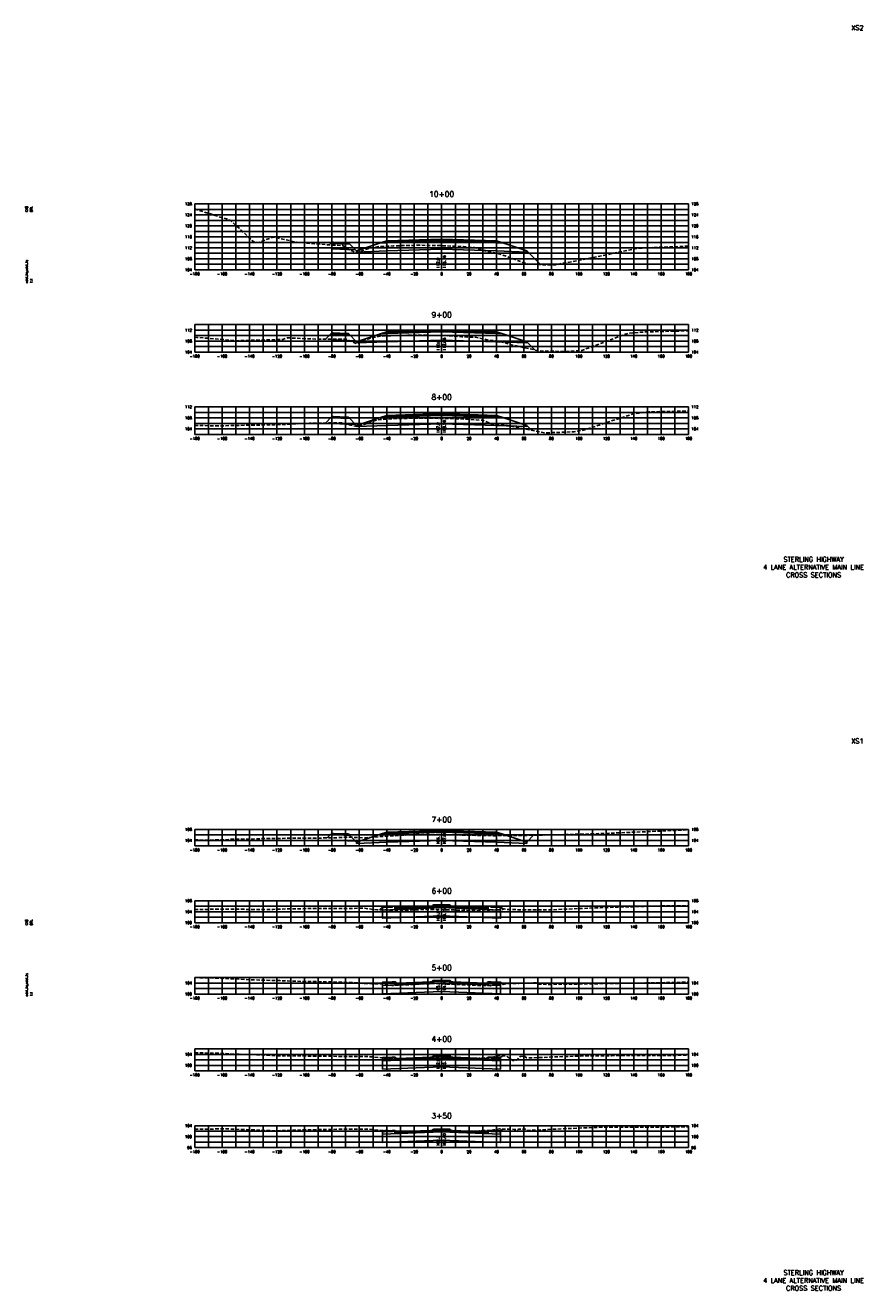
# Model space of a CAD drawing. Extents: x 37 to 9410, y 16 to 8218.
# Tile 1 of 110: x 37 to 647, y 16 to 938. Entities that reach past the tile are written whole.
import ezdxf
from ezdxf.enums import TextEntityAlignment as Align

# ---------------------------------------------------------------- set-up
doc = ezdxf.new("R2010")
doc.units = 0
doc.header["$LTSCALE"] = 20
doc.header["$MEASUREMENT"] = 0
doc.linetypes.add('HIDDEN_050%', pattern=[0.1875, 0.125, -0.0625])
for name, color, linetype in [('S-AT-TXT175', 6, 'Continuous'), ('S-AT-TXT80', 1, 'Continuous'), ('XDATUM', 3, 'Continuous'), ('XEG', 1, 'HIDDEN_050%'), ('XFG', 2, 'Continuous'), ('XGRID', 251, 'Continuous'), ('XGRIDT', 2, 'Continuous'), ('XREF-BORDER', 7, 'Continuous')]:
    doc.layers.add(name, color=color, linetype=linetype)
doc.styles.add('L100', font='simplex.shx', dxfattribs={"height": 2})
doc.styles.add('L175', font='ROMANSM.shx', dxfattribs={"height": 3.5})
doc.styles.add('L80', font='ROMANSM.shx', dxfattribs={"height": 1.6})

# ---------------------------------------------------------------- blocks, each defined once
blk = doc.blocks.new('03025_00_att1')
at = {"layer": 'S-AT-TXT175', "style": 'L175'}
for tag, p in [('NUM', (32.402, 20.822)), ('LINE1', (30.64, 1.444)), ('LINE2', (30.64, 1.161)), ('LINE3', (30.64, 0.877))]:
    blk.add_attdef(tag, text='', height=0.175, dxfattribs=at).set_placement(p, align=Align.CENTER)
at = {"layer": 'S-AT-TXT80', "style": 'L80'}
for tag, p in [('DESIGNED', (2.094, 14.201)), ('CHECKED', (2.265, 14.201)), ('DRAFTED', (2.436, 14.201)), ('PCTB', (2.094, 11.605)), ('PSCALE', (2.265, 11.605)), ('PVIEW', (2.436, 11.605))]:
    blk.add_attdef(tag, p, '', height=0.08, rotation=90, dxfattribs=at)

msp = doc.modelspace()

# ---------------------------------------------------------------- linework, layer by layer
at = {"layer": 'XDATUM', "flags": 128}
for points in [[(257.96, 778.15), (260, 780.19), (260, 775.19), (277.21, 774.5), (278, 773.71), (278, 772.82), (300, 773.7), (340, 774.98), (380, 773.7), (402, 772.82), (402, 773.71), (411.94, 763.76)], [(255.4, 709.39), (260, 713.99), (260, 708.99), (277.21, 708.3), (278, 707.51), (278, 706.62), (300, 707.5), (340, 708.78), (380, 707.5), (402, 706.62), (402, 707.51), (407.99, 701.52)], [(255.27, 648.26), (260, 652.98), (260, 647.98), (277.21, 647.29), (278, 646.5), (278, 645.62), (300, 646.5), (340, 647.78), (380, 646.5), (402, 645.62), (402, 646.5), (405.51, 642.99)], [(256.64, 345.82), (260, 349.18), (260, 344.18), (277.21, 343.49), (278, 342.7), (278, 341.81), (300, 342.69), (340, 343.97), (380, 342.69), (402, 341.81), (402, 342.7), (407.01, 347.71)], [(294.67, 293.29), (297, 295.63), (297, 287.23), (340, 288.95), (383, 287.23), (383, 295.63), (384.85, 293.77)], [(295.7, 239.33), (297, 240.63), (297, 232.23), (340, 233.95), (383, 232.23), (383, 240.63), (384.74, 238.89)], [(296.9, 185.52), (297, 185.63), (297, 177.23), (340, 178.95), (383, 177.23), (383, 185.63), (384.4, 187.03)], [(296.56, 132.57), (297, 132.13), (297, 123.73), (340, 125.45), (383, 123.73), (383, 132.13), (384.34, 133.46)]]:
    msp.add_lwpolyline(points, dxfattribs=at)
at = {"layer": 'XEG', "flags": 128}
for points in [[(160, 804.33), (185.89, 796.12), (201.91, 781.44), (203.37, 780.19), (206.15, 779.9), (207.36, 780.18), (217.35, 783.87), (234.27, 780.07), (247.75, 779), (256.49, 778.22), (268.1, 777.62), (271.59, 775.13), (277.63, 772.37), (280.47, 773.33), (288.2, 775.97), (289.53, 776.2), (294.14, 776.89), (304.81, 777.36), (307.54, 777.46), (311.08, 777.58), (322.82, 777.87), (336.48, 777.61), (340, 777.57), (340.46, 777.56), (343.9, 777.4), (355.94, 776.89), (361.54, 776.26), (363.68, 776.16), (369.5, 774.58), (370.65, 773.94), (380.48, 771.99), (381.78, 771.72), (387.71, 769.61), (399.51, 765.26), (402.85, 764.12), (405.27, 764.04), (418.27, 763.51), (422.89, 763.54), (426.42, 764.33), (441.61, 767.15), (449.58, 768.74), (481.6, 775.45), (483.75, 775.74), (506.25, 776.74), (514.12, 776.92), (520, 777.25)], [(160, 710.82), (161.69, 710.71), (190.8, 708.3), (221.56, 709.13), (224.27, 709.21), (227.6, 710.34), (228.66, 710.31), (231.37, 710.21), (249.58, 709.36), (266.24, 709.44), (270.31, 709.52), (276.48, 706.67), (277.92, 706.05), (286.75, 709.7), (288.38, 710.24), (293.63, 711.39), (294.49, 711.62), (296.72, 711.68), (308.23, 712.14), (310.86, 712.17), (324.2, 712.38), (338.77, 712.05), (340, 712.02), (341.55, 711.98), (354.61, 711.21), (356.77, 711.05), (363.85, 710.81), (364.76, 710.76), (368.8, 709.96), (374.76, 708.54), (377.89, 708.34), (381.94, 708.02), (389.56, 705.67), (411.18, 700.8), (422.97, 700.59), (431.59, 700.31), (433.36, 700.74), (442.06, 701.07), (472.75, 712.59), (477.18, 713.89), (488.47, 714.7), (488.97, 714.71), (489.76, 714.73), (520, 715.52)], [(160, 646.55), (176.01, 646.21), (176.21, 646.21), (176.36, 646.21), (218.99, 647.03), (221.62, 647.09), (243.55, 648.09), (247.35, 648.13), (257.25, 648.29), (267.47, 648.33), (271.13, 647.29), (278.71, 645.68), (279.69, 645.71), (286.44, 648.34), (288.75, 649.5), (290.76, 649.92), (295.23, 650.8), (304.98, 651.37), (309.37, 651.6), (323.95, 651.82), (325.58, 651.83), (340, 651.65), (341.46, 651.64), (343.07, 651.61), (356.9, 651.1), (357.91, 651.06), (358.6, 651.02), (370.09, 650.27), (370.47, 650.15), (376.32, 647.52), (382.47, 647.26), (383.63, 647.23), (384.06, 647.12), (415.36, 641.09), (416.13, 641.11), (425.4, 641.43), (436.03, 641.84), (436.69, 641.88), (444.06, 643.24), (444.2, 643.28), (448.88, 644.82), (479.56, 654.94), (480.21, 655.06), (490.91, 656.37), (491, 656.37), (516.94, 657), (520, 657.08)], [(160, 344.39), (168.72, 344.21), (181.04, 344.4), (185.53, 344.75), (190.48, 344.92), (191.72, 344.96), (201.32, 344.98), (212.92, 345.41), (223.01, 345.34), (227.56, 345.63), (249.01, 345.67), (249.12, 345.67), (249.39, 345.67), (249.77, 345.68), (264.49, 345.98), (267.07, 346.13), (270.9, 346.37), (273.15, 346.39), (275.3, 346.29), (277.03, 346.07), (279.71, 345.99), (282.71, 345.96), (282.81, 345.95), (283.75, 345.89), (284.93, 345.98), (294.67, 346.74), (296.54, 346.87), (297.14, 346.92), (309.77, 347.61), (310.74, 347.69), (311.46, 347.73), (322.57, 348.24), (323.02, 348.26), (328.05, 348.35), (334.11, 348.32), (334.7, 348.31), (340, 348.21), (346.3, 348.09), (357.69, 347.76), (357.86, 347.76), (357.93, 347.75), (358.05, 347.75), (375.24, 347.48), (376.75, 347.45), (378.31, 347.42), (378.79, 347.38), (379.65, 347.38), (380.47, 347.45), (383.56, 347.51), (407.47, 347.72), (409.61, 347.8), (411.62, 347.82), (443.62, 348.56), (450.49, 348.73), (454.34, 348.89), (489.01, 350.33), (520, 351.7)], [(160, 293.58), (182.84, 293.92), (206.12, 293.6), (217.25, 293.73), (231.57, 294.2), (265.02, 294.29), (271.41, 294.27), (282.69, 294.58), (283.48, 294.52), (293.27, 293.3), (295.51, 293.29), (299.55, 293.45), (300.7, 293.34), (301.53, 293.3), (301.8, 292.96), (302.22, 292.5), (307.63, 292.73), (315.07, 293.09), (320.19, 293.34), (326.3, 293.62), (329.07, 293.66), (331.42, 293.72), (334.89, 293.66), (337.62, 293.59), (340, 293.52), (343.8, 293.42), (348.93, 293.26), (354.18, 293.12), (360.28, 292.95), (367.18, 292.69), (374.08, 292.33), (374.49, 292.76), (374.81, 293.13), (375.8, 293.21), (376.94, 293.24), (379.85, 293.32), (382.97, 293.4), (384.46, 293.67), (385.68, 293.99), (387, 293.78), (388.64, 293.65), (400.94, 293.35), (417.48, 293.4), (419.31, 293.42), (420.67, 293.45), (451.96, 294.8), (455.46, 294.91), (457.16, 295.01), (469.77, 295.36), (507.44, 296.36), (520, 296.27)], [(160, 243.97), (161.49, 243.96), (169.14, 243.8), (179.22, 243.49), (203.4, 242.27), (221.75, 241.74), (237.66, 241.17), (258.62, 240.89), (277.63, 240.21), (283.13, 239.66), (289.02, 239.52), (289.22, 239.51), (294.35, 239.37), (294.61, 239.35), (295.39, 239.36), (301.37, 238.69), (303.56, 238.33), (303.69, 238.31), (304.27, 238.26), (309.56, 238.51), (312.5, 238.64), (317.08, 238.85), (318.29, 238.92), (328.43, 239.4), (329.2, 239.42), (333.52, 239.61), (334.22, 239.59), (339.79, 239.47), (340, 239.45), (349.49, 238.98), (350.91, 238.93), (352.36, 238.87), (363.09, 238.39), (375.68, 238.04), (376.04, 238.03), (376.7, 238.7), (376.72, 238.7), (378.71, 238.76), (379.14, 238.78), (384.72, 238.89), (384.74, 238.89), (387.3, 239.45), (389.64, 239.61), (396.36, 239.78), (405.95, 240.05), (408.84, 240.09), (409.15, 240.1), (409.31, 239.92), (409.88, 239.13), (411.22, 239.12), (416.41, 239.04), (426.19, 239.07), (462.81, 239.69), (477.49, 239.87), (496.81, 240.19), (520, 240.67)], [(160, 189.17), (177.13, 188.78), (189.7, 188.21), (206.27, 187.72), (223.96, 186.83), (237.39, 186.87), (273.64, 186.42), (285.51, 186.43), (290.22, 186.16), (297.45, 185.47), (301.28, 185.33), (303.58, 185.31), (304.84, 185.22), (305.56, 185.15), (305.83, 184.85), (306.27, 184.3), (310.93, 184.48), (319.11, 184.95), (325.86, 185.3), (329.89, 185.53), (333.38, 185.58), (335.5, 185.64), (339.72, 185.56), (340, 185.55), (342.27, 185.48), (346.05, 185.32), (352.8, 185.03), (364.06, 184.5), (365.7, 184.41), (366.4, 184.39), (366.96, 185.05), (367.07, 185.19), (368.79, 185.3), (369.12, 185.31), (374.58, 185.51), (375.61, 185.57), (376.74, 185.96), (382.31, 187.14), (383.31, 187.06), (387.03, 186.96), (388.11, 186.28), (391.84, 183.61), (392.55, 183.58), (394.22, 183.72), (395.2, 184.37), (397.6, 186.75), (399.85, 186.35), (401.02, 186.36), (401.1, 186.15), (401.52, 185.35), (411.37, 185.65), (414.45, 185.75), (422.94, 186.2), (444.47, 186.89), (463.79, 187.04), (478.45, 187.29), (498.05, 187.13), (520, 187.37)], [(160, 133.38), (182.85, 133.71), (215.08, 132.42), (217.11, 132.32), (219.79, 132.33), (251.37, 133.24), (275.34, 133.45), (284.33, 133.44), (286.62, 133.54), (292.3, 132.81), (298.36, 132.46), (301.3, 132.43), (304.49, 132.37), (305.4, 132.28), (306.46, 132.25), (306.79, 131.83), (307.13, 131.45), (313.05, 131.68), (320.04, 131.97), (325.97, 132.2), (330.87, 132.48), (333.41, 132.57), (336.72, 132.67), (339.83, 132.58), (340, 132.58), (343.33, 132.5), (348.13, 132.29), (354, 132.09), (362.06, 131.67), (366.8, 131.42), (367.05, 131.71), (367.53, 132.15), (368.29, 132.23), (369.58, 132.44), (373.7, 132.54), (375.91, 132.63), (379.77, 133.21), (382.18, 133.69), (383.73, 133.47), (392.8, 133.34), (395.46, 133.27), (396.35, 133.44), (401.15, 133.47), (401.45, 132.99), (401.67, 132.57), (409.05, 132.82), (416.52, 133.24), (455.38, 134.88), (456.14, 134.9), (456.94, 134.91), (457.99, 134.93), (491.2, 134.84), (516.4, 135.17), (520, 135.14)]]:
    msp.add_lwpolyline(points, dxfattribs=at)
at = {"layer": 'XFG', "flags": 128}
for points in [[(260, 780.19), (260, 780.19), (257.96, 778.15)], [(260, 780.19), (260, 779.19), (273.04, 778.67), (272, 779.71), (271, 779.75), (271, 779.41), (261, 779.81), (261, 780.15), (260, 780.19)], [(260, 779.19), (260, 775.19), (277.21, 774.5), (273.04, 778.67), (260, 779.19)], [(261, 780.15), (261, 779.81), (271, 779.41), (271, 779.75), (261, 780.15)], [(340, 780.98), (300, 779.7), (295.43, 779.52), (278, 773.71), (278, 772.82), (300, 773.7), (340, 774.98)], [(340, 781.32), (300, 780.04), (300, 781.04), (295.43, 779.52), (300, 779.7), (340, 780.98)], [(340, 782.32), (300, 781.04), (300, 780.7), (340, 781.98)], [(340, 781.98), (300, 780.7), (300, 780.04), (340, 781.32)], [(340, 782.32), (380, 781.04), (380, 780.7), (340, 781.98)], [(340, 781.98), (380, 780.7), (380, 780.04), (340, 781.32)], [(340, 781.32), (380, 780.04), (380, 781.04), (384.57, 779.52), (380, 779.7), (340, 780.98)], [(340, 780.98), (380, 779.7), (384.57, 779.52), (402, 773.71), (402, 772.82), (380, 773.7), (340, 774.98)], [(278, 773.71), (277.21, 774.5)], [(402, 773.71), (402, 773.71), (411.94, 763.76)], [(260, 713.99), (260, 713.99), (255.4, 709.39)], [(260, 713.99), (260, 712.99), (273.04, 712.46), (272, 713.51), (271, 713.55), (271, 713.21), (261, 713.61), (261, 713.95), (260, 713.99)], [(260, 712.99), (260, 708.99), (277.21, 708.3), (273.04, 712.46), (260, 712.99)], [(261, 713.95), (261, 713.61), (271, 713.21), (271, 713.55), (261, 713.95)], [(340, 714.78), (300, 713.5), (295.43, 713.32), (278, 707.51), (278, 706.62), (300, 707.5), (340, 708.78)], [(340, 715.12), (300, 713.84), (300, 714.84), (295.43, 713.32), (300, 713.5), (340, 714.78)], [(340, 716.12), (300, 714.84), (300, 714.5), (340, 715.78)], [(340, 715.78), (300, 714.5), (300, 713.84), (340, 715.12)], [(340, 716.12), (380, 714.84), (380, 714.5), (340, 715.78)], [(340, 715.78), (380, 714.5), (380, 713.84), (340, 715.12)], [(340, 715.12), (380, 713.84), (380, 714.84), (384.57, 713.32), (380, 713.5), (340, 714.78)], [(340, 714.78), (380, 713.5), (384.57, 713.32), (402, 707.51), (402, 706.62), (380, 707.5), (340, 708.78)], [(278, 707.51), (277.21, 708.3)], [(402, 707.51), (402, 707.51), (407.99, 701.52)], [(340, 655.12), (300, 653.84), (300, 653.5), (340, 654.78)], [(340, 655.12), (380, 653.84), (380, 653.5), (340, 654.78)], [(260, 652.98), (260, 652.98), (255.27, 648.26)], [(260, 652.98), (260, 651.98), (273.04, 651.46), (272, 652.5), (271, 652.54), (271, 652.2), (261, 652.6), (261, 652.94), (260, 652.98)], [(260, 651.98), (260, 647.98), (277.21, 647.29), (273.04, 651.46), (260, 651.98)], [(261, 652.94), (261, 652.6), (271, 652.2), (271, 652.54), (261, 652.94)], [(278, 646.5), (277.21, 647.29)], [(340, 653.78), (300, 652.5), (295.43, 652.31), (278, 646.5), (278, 645.62), (300, 646.5), (340, 647.78)], [(340, 654.12), (300, 652.84), (300, 653.84), (295.43, 652.31), (300, 652.5), (340, 653.78)], [(340, 654.78), (300, 653.5), (300, 652.84), (340, 654.12)], [(340, 654.78), (380, 653.5), (380, 652.84), (340, 654.12)], [(340, 654.12), (380, 652.84), (380, 653.84), (384.57, 652.31), (380, 652.5), (340, 653.78)], [(340, 653.78), (380, 652.5), (384.57, 652.31), (402, 646.5), (402, 645.62), (380, 646.5), (340, 647.78)], [(402, 646.5), (402, 646.5), (405.51, 642.99)], [(340, 351.31), (300, 350.03), (300, 349.69), (340, 350.97)], [(340, 350.97), (300, 349.69), (300, 349.03), (340, 350.31)], [(340, 351.31), (380, 350.03), (380, 349.69), (340, 350.97)], [(340, 350.97), (380, 349.69), (380, 349.03), (340, 350.31)], [(260, 349.18), (260, 349.18), (256.64, 345.82)], [(260, 349.18), (260, 348.18), (273.04, 347.66), (272, 348.7), (271, 348.74), (271, 348.4), (261, 348.8), (261, 349.14), (260, 349.18)], [(260, 348.18), (260, 344.18), (277.21, 343.49), (273.04, 347.66), (260, 348.18)], [(261, 349.14), (261, 348.8), (271, 348.4), (271, 348.74), (261, 349.14)], [(278, 342.7), (277.21, 343.49)], [(340, 349.97), (300, 348.69), (295.43, 348.51), (278, 342.7), (278, 341.81), (300, 342.69), (340, 343.97)], [(340, 350.31), (300, 349.03), (300, 350.03), (295.43, 348.51), (300, 348.69), (340, 349.97)], [(340, 350.31), (380, 349.03), (380, 350.03), (384.57, 348.51), (380, 348.69), (340, 349.97)], [(340, 349.97), (380, 348.69), (384.57, 348.51), (402, 342.7), (402, 341.81), (380, 342.69), (340, 343.97)], [(402, 342.7), (402, 342.7), (407.01, 347.71)], [(297, 295.63), (297, 295.63), (294.67, 293.29)], [(340, 296.29), (334, 296.29), (334, 295.05), (308, 294.01), (306, 294.09), (306, 295.99), (304, 295.91), (304, 295.25), (298, 295.01), (298, 295.67), (297, 295.63), (297, 293.23), (340, 294.95)], [(304, 295.91), (298, 295.67), (298, 295.01), (304, 295.25), (304, 295.91)], [(306, 295.99), (306, 294.09), (306.76, 294.06), (308, 294.01), (308, 295.01), (306.76, 295.06), (306.54, 295.55), (306.24, 295.88), (306, 295.99)], [(332, 295.97), (308, 295.01), (308, 294.67), (332, 295.63), (332, 295.97)], [(332, 295.63), (308, 294.67), (308, 294.01), (332, 294.97), (332, 295.63)], [(334, 296.95), (334, 295.05), (333.24, 295.02), (332, 294.97), (332, 295.97), (333.24, 296.02), (333.46, 296.51), (333.76, 296.84), (334, 296.95)], [(340, 296.95), (334, 296.95), (334, 296.29), (340, 296.29)], [(340, 296.95), (346, 296.95), (346, 296.29), (340, 296.29)], [(340, 296.29), (346, 296.29), (346, 295.05), (372, 294.01), (374, 294.09), (374, 295.99), (376, 295.91), (376, 295.25), (382, 295.01), (382, 295.67), (383, 295.63), (383, 293.23), (340, 294.95)], [(346, 296.95), (346, 295.05), (346.76, 295.02), (348, 294.97), (348, 295.97), (346.76, 296.02), (346.54, 296.51), (346.24, 296.84), (346, 296.95)], [(348, 295.97), (348, 295.63), (372, 294.67), (372, 295.01), (348, 295.97)], [(348, 295.63), (348, 294.97), (372, 294.01), (372, 294.67), (348, 295.63)], [(374, 295.99), (374, 294.09), (373.24, 294.06), (372, 294.01), (372, 295.01), (373.24, 295.06), (373.46, 295.55), (373.76, 295.88), (374, 295.99)], [(376, 295.91), (376, 295.25), (382, 295.01), (382, 295.67), (376, 295.91)], [(383, 295.63), (383, 295.63), (384.85, 293.77)], [(340, 294.95), (297, 293.23), (297, 287.23), (340, 288.95)], [(340, 294.95), (383, 293.23), (383, 287.23), (340, 288.95)], [(297, 240.63), (297, 240.63), (295.7, 239.33)], [(340, 241.29), (334, 241.29), (334, 240.05), (308, 239.01), (306, 239.09), (306, 240.99), (304, 240.91), (304, 240.25), (298, 240.01), (298, 240.67), (297, 240.63), (297, 238.23), (340, 239.95)], [(340, 239.95), (297, 238.23), (297, 232.23), (340, 233.95)], [(304, 240.91), (298, 240.67), (298, 240.01), (304, 240.25), (304, 240.91)], [(306, 240.99), (306, 239.09), (306.76, 239.06), (308, 239.01), (308, 240.01), (306.76, 240.06), (306.54, 240.55), (306.24, 240.88), (306, 240.99)], [(332, 240.97), (308, 240.01), (308, 239.67), (332, 240.63), (332, 240.97)], [(332, 240.63), (308, 239.67), (308, 239.01), (332, 239.97), (332, 240.63)], [(334, 241.95), (334, 240.05), (333.24, 240.02), (332, 239.97), (332, 240.97), (333.24, 241.02), (333.46, 241.51), (333.76, 241.84), (334, 241.95)], [(340, 241.95), (334, 241.95), (334, 241.29), (340, 241.29)], [(340, 241.95), (346, 241.95), (346, 241.29), (340, 241.29)], [(340, 241.29), (346, 241.29), (346, 240.05), (372, 239.01), (374, 239.09), (374, 240.99), (376, 240.91), (376, 240.25), (382, 240.01), (382, 240.67), (383, 240.63), (383, 238.23), (340, 239.95)], [(340, 239.95), (383, 238.23), (383, 232.23), (340, 233.95)], [(346, 241.95), (346, 240.05), (346.76, 240.02), (348, 239.97), (348, 240.97), (346.76, 241.02), (346.54, 241.51), (346.24, 241.84), (346, 241.95)], [(348, 240.97), (348, 240.63), (372, 239.67), (372, 240.01), (348, 240.97)], [(348, 240.63), (348, 239.97), (372, 239.01), (372, 239.67), (348, 240.63)], [(374, 240.99), (374, 239.09), (373.24, 239.06), (372, 239.01), (372, 240.01), (373.24, 240.06), (373.46, 240.55), (373.76, 240.88), (374, 240.99)], [(376, 240.91), (376, 240.25), (382, 240.01), (382, 240.67), (376, 240.91)], [(383, 240.63), (383, 240.63), (384.74, 238.89)], [(297, 185.63), (297, 185.63), (296.9, 185.52)], [(340, 186.29), (334, 186.29), (334, 185.05), (308, 184.01), (306, 184.09), (306, 185.99), (304, 185.91), (304, 185.25), (298, 185.01), (298, 185.67), (297, 185.63), (297, 183.23), (340, 184.95)], [(340, 184.95), (297, 183.23), (297, 177.23), (340, 178.95)], [(304, 185.91), (298, 185.67), (298, 185.01), (304, 185.25), (304, 185.91)], [(306, 185.99), (306, 184.09), (306.76, 184.06), (308, 184.01), (308, 185.01), (306.76, 185.06), (306.54, 185.55), (306.24, 185.88), (306, 185.99)], [(332, 185.97), (308, 185.01), (308, 184.67), (332, 185.63), (332, 185.97)], [(332, 185.63), (308, 184.67), (308, 184.01), (332, 184.97), (332, 185.63)], [(334, 186.95), (334, 185.05), (333.24, 185.02), (332, 184.97), (332, 185.97), (333.24, 186.02), (333.46, 186.51), (333.76, 186.84), (334, 186.95)], [(340, 186.95), (334, 186.95), (334, 186.29), (340, 186.29)], [(340, 186.95), (346, 186.95), (346, 186.29), (340, 186.29)], [(340, 186.29), (346, 186.29), (346, 185.05), (372, 184.01), (374, 184.09), (374, 185.99), (376, 185.91), (376, 185.25), (382, 185.01), (382, 185.67), (383, 185.63), (383, 183.23), (340, 184.95)], [(340, 184.95), (383, 183.23), (383, 177.23), (340, 178.95)], [(346, 186.95), (346, 185.05), (346.76, 185.02), (348, 184.97), (348, 185.97), (346.76, 186.02), (346.54, 186.51), (346.24, 186.84), (346, 186.95)], [(348, 185.97), (348, 185.63), (372, 184.67), (372, 185.01), (348, 185.97)], [(348, 185.63), (348, 184.97), (372, 184.01), (372, 184.67), (348, 185.63)], [(374, 185.99), (374, 184.09), (373.24, 184.06), (372, 184.01), (372, 185.01), (373.24, 185.06), (373.46, 185.55), (373.76, 185.88), (374, 185.99)], [(376, 185.91), (376, 185.25), (382, 185.01), (382, 185.67), (376, 185.91)], [(383, 185.63), (383, 185.63), (384.4, 187.03)], [(297, 132.13), (297, 132.13), (296.56, 132.57)], [(340, 132.79), (334, 132.79), (334, 131.55), (308, 130.51), (306, 130.59), (306, 132.49), (304, 132.41), (304, 131.75), (298, 131.51), (298, 132.17), (297, 132.13), (297, 129.73), (340, 131.45)], [(340, 131.45), (297, 129.73), (297, 123.73), (340, 125.45)], [(304, 132.41), (298, 132.17), (298, 131.51), (304, 131.75), (304, 132.41)], [(306, 132.49), (306, 130.59), (306.76, 130.56), (308, 130.51), (308, 131.51), (306.76, 131.56), (306.54, 132.05), (306.24, 132.38), (306, 132.49)], [(332, 132.47), (308, 131.51), (308, 131.17), (332, 132.13), (332, 132.47)], [(332, 132.13), (308, 131.17), (308, 130.51), (332, 131.47), (332, 132.13)], [(334, 133.45), (334, 131.55), (333.24, 131.52), (332, 131.47), (332, 132.47), (333.24, 132.52), (333.46, 133.01), (333.76, 133.34), (334, 133.45)], [(340, 133.45), (334, 133.45), (334, 132.79), (340, 132.79)], [(340, 133.45), (346, 133.45), (346, 132.79), (340, 132.79)], [(340, 132.79), (346, 132.79), (346, 131.55), (372, 130.51), (374, 130.59), (374, 132.49), (376, 132.41), (376, 131.75), (382, 131.51), (382, 132.17), (383, 132.13), (383, 129.73), (340, 131.45)], [(340, 131.45), (383, 129.73), (383, 123.73), (340, 125.45)], [(346, 133.45), (346, 131.55), (346.76, 131.52), (348, 131.47), (348, 132.47), (346.76, 132.52), (346.54, 133.01), (346.24, 133.34), (346, 133.45)], [(348, 132.47), (348, 132.13), (372, 131.17), (372, 131.51), (348, 132.47)], [(348, 132.13), (348, 131.47), (372, 130.51), (372, 131.17), (348, 132.13)], [(374, 132.49), (374, 130.59), (373.24, 130.56), (372, 130.51), (372, 131.51), (373.24, 131.56), (373.46, 132.05), (373.76, 132.38), (374, 132.49)], [(376, 132.41), (376, 131.75), (382, 131.51), (382, 132.17), (376, 132.41)], [(383, 132.13), (383, 132.13), (384.34, 133.46)]]:
    msp.add_lwpolyline(points, dxfattribs=at)
at = {"layer": 'XGRID'}
for p, q in [((160, 760), (160, 808)), ((160, 808), (520, 808)), ((160, 804), (520, 804)), ((170, 760), (170, 808)), ((180, 760), (180, 808)), ((190, 760), (190, 808)), ((200, 760), (200, 808)), ((210, 760), (210, 808)), ((220, 760), (220, 808)), ((230, 760), (230, 808)), ((240, 760), (240, 808)), ((250, 760), (250, 808)), ((260, 760), (260, 808)), ((270, 760), (270, 808)), ((280, 760), (280, 808)), ((290, 760), (290, 808)), ((300, 760), (300, 808)), ((310, 760), (310, 808)), ((320, 760), (320, 808)), ((330, 760), (330, 808)), ((340, 760), (340, 808)), ((350, 760), (350, 808)), ((360, 760), (360, 808)), ((370, 760), (370, 808)), ((380, 760), (380, 808)), ((390, 760), (390, 808)), ((400, 760), (400, 808)), ((410, 760), (410, 808)), ((420, 760), (420, 808)), ((430, 760), (430, 808)), ((440, 760), (440, 808)), ((450, 760), (450, 808)), ((460, 760), (460, 808)), ((470, 760), (470, 808)), ((480, 760), (480, 808)), ((490, 760), (490, 808)), ((500, 760), (500, 808)), ((510, 760), (510, 808)), ((520, 760), (520, 808)), ((160, 800), (520, 800)), ((160, 796), (520, 796)), ((160, 792), (520, 792)), ((160, 788), (520, 788)), ((160, 784), (520, 784)), ((160, 780), (520, 780)), ((160, 776), (520, 776)), ((160, 772), (520, 772)), ((160, 768), (520, 768)), ((160, 764), (520, 764)), ((160, 760), (520, 760)), ((160, 700), (160, 720)), ((160, 720), (520, 720)), ((170, 700), (170, 720)), ((180, 700), (180, 720)), ((190, 700), (190, 720)), ((200, 700), (200, 720)), ((210, 700), (210, 720)), ((220, 700), (220, 720)), ((230, 700), (230, 720)), ((240, 700), (240, 720)), ((250, 700), (250, 720)), ((260, 700), (260, 720)), ((270, 700), (270, 720)), ((280, 700), (280, 720)), ((290, 700), (290, 720)), ((300, 700), (300, 720)), ((310, 700), (310, 720)), ((320, 700), (320, 720)), ((330, 700), (330, 720)), ((340, 700), (340, 720)), ((350, 700), (350, 720)), ((360, 700), (360, 720)), ((370, 700), (370, 720)), ((380, 700), (380, 720)), ((390, 700), (390, 720)), ((400, 700), (400, 720)), ((410, 700), (410, 720)), ((420, 700), (420, 720)), ((430, 700), (430, 720)), ((440, 700), (440, 720)), ((450, 700), (450, 720)), ((460, 700), (460, 720)), ((470, 700), (470, 720)), ((480, 700), (480, 720)), ((490, 700), (490, 720)), ((500, 700), (500, 720)), ((510, 700), (510, 720)), ((520, 700), (520, 720)), ((160, 716), (520, 716)), ((160, 712), (520, 712)), ((160, 708), (520, 708)), ((160, 704), (520, 704)), ((160, 700), (520, 700)), ((160, 640), (160, 660)), ((160, 660), (520, 660)), ((160, 656), (520, 656)), ((170, 640), (170, 660)), ((180, 640), (180, 660)), ((190, 640), (190, 660)), ((200, 640), (200, 660)), ((210, 640), (210, 660)), ((220, 640), (220, 660)), ((230, 640), (230, 660)), ((240, 640), (240, 660)), ((250, 640), (250, 660)), ((260, 640), (260, 660)), ((270, 640), (270, 660)), ((280, 640), (280, 660)), ((290, 640), (290, 660)), ((300, 640), (300, 660)), ((310, 640), (310, 660)), ((320, 640), (320, 660)), ((330, 640), (330, 660)), ((340, 640), (340, 660)), ((350, 640), (350, 660)), ((360, 640), (360, 660)), ((370, 640), (370, 660)), ((380, 640), (380, 660)), ((390, 640), (390, 660)), ((400, 640), (400, 660)), ((410, 640), (410, 660)), ((420, 640), (420, 660)), ((430, 640), (430, 660)), ((440, 640), (440, 660)), ((450, 640), (450, 660)), ((460, 640), (460, 660)), ((470, 640), (470, 660)), ((480, 640), (480, 660)), ((490, 640), (490, 660)), ((500, 640), (500, 660)), ((510, 640), (510, 660)), ((520, 640), (520, 660)), ((160, 652), (520, 652)), ((160, 648), (520, 648)), ((160, 644), (520, 644)), ((160, 640), (520, 640)), ((160, 340), (160, 352)), ((160, 352), (520, 352)), ((170, 340), (170, 352)), ((180, 340), (180, 352)), ((190, 340), (190, 352)), ((200, 340), (200, 352)), ((210, 340), (210, 352)), ((220, 340), (220, 352)), ((230, 340), (230, 352)), ((240, 340), (240, 352)), ((250, 340), (250, 352)), ((260, 340), (260, 352)), ((270, 340), (270, 352)), ((280, 340), (280, 352)), ((290, 340), (290, 352)), ((300, 340), (300, 352)), ((310, 340), (310, 352)), ((320, 340), (320, 352)), ((330, 340), (330, 352)), ((340, 340), (340, 352)), ((350, 340), (350, 352)), ((360, 340), (360, 352)), ((370, 340), (370, 352)), ((380, 340), (380, 352)), ((390, 340), (390, 352)), ((400, 340), (400, 352)), ((410, 340), (410, 352)), ((420, 340), (420, 352)), ((430, 340), (430, 352)), ((440, 340), (440, 352)), ((450, 340), (450, 352)), ((460, 340), (460, 352)), ((470, 340), (470, 352)), ((480, 340), (480, 352)), ((490, 340), (490, 352)), ((500, 340), (500, 352)), ((510, 340), (510, 352)), ((520, 340), (520, 352)), ((160, 348), (520, 348)), ((160, 344), (520, 344)), ((160, 340), (520, 340)), ((160, 284), (160, 300)), ((160, 300), (520, 300)), ((160, 296), (520, 296)), ((170, 284), (170, 300)), ((180, 284), (180, 300)), ((190, 284), (190, 300)), ((200, 284), (200, 300)), ((210, 284), (210, 300)), ((220, 284), (220, 300)), ((230, 284), (230, 300)), ((240, 284), (240, 300)), ((250, 284), (250, 300)), ((260, 284), (260, 300)), ((270, 284), (270, 300)), ((280, 284), (280, 300)), ((290, 284), (290, 300)), ((300, 284), (300, 300)), ((310, 284), (310, 300)), ((320, 284), (320, 300)), ((330, 284), (330, 300)), ((340, 284), (340, 300)), ((350, 284), (350, 300)), ((360, 284), (360, 300)), ((370, 284), (370, 300)), ((380, 284), (380, 300)), ((390, 284), (390, 300)), ((400, 284), (400, 300)), ((410, 284), (410, 300)), ((420, 284), (420, 300)), ((430, 284), (430, 300)), ((440, 284), (440, 300)), ((450, 284), (450, 300)), ((460, 284), (460, 300)), ((470, 284), (470, 300)), ((480, 284), (480, 300)), ((490, 284), (490, 300)), ((500, 284), (500, 300)), ((510, 284), (510, 300)), ((520, 284), (520, 300)), ((160, 292), (520, 292)), ((160, 288), (520, 288)), ((160, 284), (520, 284)), ((160, 232), (160, 244)), ((160, 244), (520, 244)), ((160, 240), (520, 240)), ((170, 232), (170, 244)), ((180, 232), (180, 244)), ((190, 232), (190, 244)), ((200, 232), (200, 244)), ((210, 232), (210, 244)), ((220, 232), (220, 244)), ((230, 232), (230, 244)), ((240, 232), (240, 244)), ((250, 232), (250, 244)), ((260, 232), (260, 244)), ((270, 232), (270, 244)), ((280, 232), (280, 244)), ((290, 232), (290, 244)), ((300, 232), (300, 244)), ((310, 232), (310, 244)), ((320, 232), (320, 244)), ((330, 232), (330, 244)), ((340, 232), (340, 244)), ((350, 232), (350, 244)), ((360, 232), (360, 244)), ((370, 232), (370, 244)), ((380, 232), (380, 244)), ((390, 232), (390, 244)), ((400, 232), (400, 244)), ((410, 232), (410, 244)), ((420, 232), (420, 244)), ((430, 232), (430, 244)), ((440, 232), (440, 244)), ((450, 232), (450, 244)), ((460, 232), (460, 244)), ((470, 232), (470, 244)), ((480, 232), (480, 244)), ((490, 232), (490, 244)), ((500, 232), (500, 244)), ((510, 232), (510, 244)), ((520, 232), (520, 244)), ((160, 236), (520, 236)), ((160, 232), (520, 232)), ((160, 176), (160, 192)), ((160, 192), (520, 192)), ((160, 188), (520, 188)), ((170, 176), (170, 192)), ((180, 176), (180, 192)), ((190, 176), (190, 192)), ((200, 176), (200, 192)), ((210, 176), (210, 192)), ((220, 176), (220, 192)), ((230, 176), (230, 192)), ((240, 176), (240, 192)), ((250, 176), (250, 192)), ((260, 176), (260, 192)), ((270, 176), (270, 192)), ((280, 176), (280, 192)), ((290, 176), (290, 192)), ((300, 176), (300, 192)), ((310, 176), (310, 192)), ((320, 176), (320, 192)), ((330, 176), (330, 192)), ((340, 176), (340, 192)), ((350, 176), (350, 192)), ((360, 176), (360, 192)), ((370, 176), (370, 192)), ((380, 176), (380, 192)), ((390, 176), (390, 192)), ((400, 176), (400, 192)), ((410, 176), (410, 192)), ((420, 176), (420, 192)), ((430, 176), (430, 192)), ((440, 176), (440, 192)), ((450, 176), (450, 192)), ((460, 176), (460, 192)), ((470, 176), (470, 192)), ((480, 176), (480, 192)), ((490, 176), (490, 192)), ((500, 176), (500, 192)), ((510, 176), (510, 192)), ((520, 176), (520, 192)), ((160, 184), (520, 184)), ((160, 180), (520, 180)), ((160, 176), (520, 176)), ((160, 120), (160, 136)), ((160, 136), (520, 136)), ((160, 132), (520, 132)), ((170, 120), (170, 136)), ((180, 120), (180, 136)), ((190, 120), (190, 136)), ((200, 120), (200, 136)), ((210, 120), (210, 136)), ((220, 120), (220, 136)), ((230, 120), (230, 136)), ((240, 120), (240, 136)), ((250, 120), (250, 136)), ((260, 120), (260, 136)), ((270, 120), (270, 136)), ((280, 120), (280, 136)), ((290, 120), (290, 136)), ((300, 120), (300, 136)), ((310, 120), (310, 136)), ((320, 120), (320, 136)), ((330, 120), (330, 136)), ((340, 120), (340, 136)), ((350, 120), (350, 136)), ((360, 120), (360, 136)), ((370, 120), (370, 136)), ((380, 120), (380, 136)), ((390, 120), (390, 136)), ((400, 120), (400, 136)), ((410, 120), (410, 136)), ((420, 120), (420, 136)), ((430, 120), (430, 136)), ((440, 120), (440, 136)), ((450, 120), (450, 136)), ((460, 120), (460, 136)), ((470, 120), (470, 136)), ((480, 120), (480, 136)), ((490, 120), (490, 136)), ((500, 120), (500, 136)), ((510, 120), (510, 136)), ((520, 120), (520, 136)), ((160, 128), (520, 128)), ((160, 124), (520, 124)), ((160, 120), (520, 120))]:
    msp.add_line(p, q, dxfattribs=at)

# ---------------------------------------------------------------- block references
at = {"layer": 'XREF-BORDER'}
ref = msp.add_blockref('03025_00_att1', (-3.55, 518.23), dxfattribs=dict(at, xscale=20, yscale=20, zscale=20))
ref.add_attrib('LINE1', 'STERLING HIGHWAY', dxfattribs={"layer": 'S-AT-TXT175', "height": 3.5, "style": 'L175'}).set_placement((611.07, 547.1), align=Align.CENTER)
ref.add_attrib('LINE2', '4 LANE ALTERNATIVE MAIN LINE', dxfattribs={"layer": 'S-AT-TXT175', "height": 3.5, "style": 'L175'}).set_placement((611.07, 541.44), align=Align.CENTER)
ref.add_attrib('LINE3', 'CROSS SECTIONS', dxfattribs={"layer": 'S-AT-TXT175', "height": 3.5, "style": 'L175'}).set_placement((611.07, 535.77), align=Align.CENTER)
ref.add_attrib('NUM', 'XS2', dxfattribs={"layer": 'S-AT-TXT175', "height": 3.5, "style": 'L175'}).set_placement((643, 934.66), align=Align.CENTER)
ref.add_attrib('DESIGNED', 'CAB', (38.34, 802.25), dxfattribs={"layer": 'S-AT-TXT80', "height": 1.6, "rotation": 90, "style": 'L80'})
ref.add_attrib('CHECKED', 'DRL', (41.75, 802.25), dxfattribs={"layer": 'S-AT-TXT80', "height": 1.6, "rotation": 90, "style": 'L80'})
ref.add_attrib('PCTB', 'adot_hs,adot_fs', (38.34, 750.32), dxfattribs={"layer": 'S-AT-TXT80', "height": 1.6, "rotation": 90, "style": 'L80'})
ref.add_attrib('PSCALE', '1:1', (41.75, 750.32), dxfattribs={"layer": 'S-AT-TXT80', "height": 1.6, "rotation": 90, "style": 'L80'})
ref = msp.add_blockref('03025_00_att1', (-3.55, -1.77), dxfattribs=dict(at, xscale=20, yscale=20, zscale=20))
ref.add_attrib('LINE1', 'STERLING HIGHWAY', dxfattribs={"layer": 'S-AT-TXT175', "height": 3.5, "style": 'L175'}).set_placement((611.07, 27.1), align=Align.CENTER)
ref.add_attrib('LINE2', '4 LANE ALTERNATIVE MAIN LINE', dxfattribs={"layer": 'S-AT-TXT175', "height": 3.5, "style": 'L175'}).set_placement((611.07, 21.44), align=Align.CENTER)
ref.add_attrib('LINE3', 'CROSS SECTIONS', dxfattribs={"layer": 'S-AT-TXT175', "height": 3.5, "style": 'L175'}).set_placement((611.07, 15.77), align=Align.CENTER)
ref.add_attrib('NUM', 'XS1', dxfattribs={"layer": 'S-AT-TXT175', "height": 3.5, "style": 'L175'}).set_placement((643, 414.66), align=Align.CENTER)
ref.add_attrib('DESIGNED', 'CAB', (38.34, 282.25), dxfattribs={"layer": 'S-AT-TXT80', "height": 1.6, "rotation": 90, "style": 'L80'})
ref.add_attrib('CHECKED', 'DRL', (41.75, 282.25), dxfattribs={"layer": 'S-AT-TXT80', "height": 1.6, "rotation": 90, "style": 'L80'})
ref.add_attrib('PCTB', 'adot_hs,adot_fs', (38.34, 230.32), dxfattribs={"layer": 'S-AT-TXT80', "height": 1.6, "rotation": 90, "style": 'L80'})
ref.add_attrib('PSCALE', '1:1', (41.75, 230.32), dxfattribs={"layer": 'S-AT-TXT80', "height": 1.6, "rotation": 90, "style": 'L80'})

# ---------------------------------------------------------------- texts
at = {"layer": 'XGRIDT', "style": 'L100'}
for s, p in [('10+00', (340, 812)), ('9+00', (340, 724)), ('8+00', (340, 664)), ('7+00', (340, 356)), ('6+00', (340, 304)), ('5+00', (340, 248)), ('4+00', (340, 196)), ('3+50', (340, 140))]:
    msp.add_text(s, height=4, dxfattribs=at).set_placement(p, align=Align.BOTTOM_CENTER)
for s, p in [('128', (158, 808)), ('124', (158, 800)), ('120', (158, 792)), ('116', (158, 784)), ('112', (158, 776)), ('108', (158, 768)), ('104', (158, 760)), ('112', (158, 716)), ('108', (158, 708)), ('104', (158, 700)), ('112', (158, 660)), ('108', (158, 652)), ('104', (158, 644)), ('108', (158, 352)), ('104', (158, 344)), ('108', (158, 300)), ('104', (158, 292)), ('100', (158, 284)), ('104', (158, 240)), ('100', (158, 232)), ('104', (158, 188)), ('100', (158, 180)), ('104', (158, 136)), ('100', (158, 128)), ('96', (158, 120))]:
    msp.add_text(s, height=2, dxfattribs=at).set_placement(p, align=Align.MIDDLE_RIGHT)
for s, p in [('128', (522, 808)), ('124', (522, 800)), ('120', (522, 792)), ('116', (522, 784)), ('112', (522, 776)), ('108', (522, 768)), ('104', (522, 760)), ('112', (522, 716)), ('108', (522, 708)), ('104', (522, 700)), ('112', (522, 660)), ('108', (522, 652)), ('104', (522, 644)), ('108', (522, 352)), ('104', (522, 344)), ('108', (522, 300)), ('104', (522, 292)), ('100', (522, 284)), ('104', (522, 240)), ('100', (522, 232)), ('104', (522, 188)), ('100', (522, 180)), ('104', (522, 136)), ('96', (522, 120)), ('100', (522, 128))]:
    msp.add_text(s, height=2, dxfattribs=at).set_placement(p, align=Align.MIDDLE_LEFT)
for s, p in [('112.8', (339, 761)), ('110.0', (339, 701)), ('107.8', (339, 641)), ('106.1', (339, 341)), ('104.8', (339, 285)), ('103.7', (339, 233)), ('102.8', (339, 177)), ('102.3', (339, 121))]:
    msp.add_text(s, height=2, rotation=90, dxfattribs=at).set_placement(p, align=Align.BOTTOM_LEFT)
for s, p in [('115.16', (341, 761)), ('112.06', (341, 701)), ('109.56', (341, 641)), ('107.66', (341, 341)), ('106.15', (341, 285)), ('104.65', (341, 233)), ('103.15', (341, 177)), ('102.40', (341, 121))]:
    msp.add_text(s, height=2, rotation=90, dxfattribs=at).set_placement(p, align=Align.TOP_LEFT)
for s, p in [('-180', (160, 758)), ('-160', (180, 758)), ('-140', (200, 758)), ('-120', (220, 758)), ('-100', (240, 758)), ('-80', (260, 758)), ('-60', (280, 758)), ('-40', (300, 758)), ('-20', (320, 758)), ('0', (340, 758)), ('20', (360, 758)), ('40', (380, 758)), ('60', (400, 758)), ('80', (420, 758)), ('100', (440, 758)), ('120', (460, 758)), ('140', (480, 758)), ('160', (500, 758)), ('180', (520, 758)), ('-180', (160, 698)), ('-160', (180, 698)), ('-140', (200, 698)), ('-120', (220, 698)), ('-100', (240, 698)), ('-80', (260, 698)), ('-60', (280, 698)), ('-40', (300, 698)), ('-20', (320, 698)), ('0', (340, 698)), ('20', (360, 698)), ('40', (380, 698)), ('60', (400, 698)), ('80', (420, 698)), ('100', (440, 698)), ('120', (460, 698)), ('140', (480, 698)), ('160', (500, 698)), ('180', (520, 698)), ('-180', (160, 638)), ('-160', (180, 638)), ('-140', (200, 638)), ('-120', (220, 638)), ('-100', (240, 638)), ('-80', (260, 638)), ('-60', (280, 638)), ('-40', (300, 638)), ('-20', (320, 638)), ('0', (340, 638)), ('20', (360, 638)), ('40', (380, 638)), ('60', (400, 638)), ('80', (420, 638)), ('100', (440, 638)), ('120', (460, 638)), ('140', (480, 638)), ('160', (500, 638)), ('180', (520, 638)), ('-180', (160, 338)), ('-160', (180, 338)), ('-140', (200, 338)), ('-120', (220, 338)), ('-100', (240, 338)), ('-80', (260, 338)), ('-60', (280, 338)), ('-40', (300, 338)), ('-20', (320, 338)), ('0', (340, 338)), ('20', (360, 338)), ('40', (380, 338)), ('60', (400, 338)), ('80', (420, 338)), ('100', (440, 338)), ('120', (460, 338)), ('140', (480, 338)), ('160', (500, 338)), ('180', (520, 338)), ('-180', (160, 282)), ('-160', (180, 282)), ('-140', (200, 282)), ('-120', (220, 282)), ('-100', (240, 282)), ('-80', (260, 282)), ('-60', (280, 282)), ('-40', (300, 282)), ('-20', (320, 282)), ('0', (340, 282)), ('20', (360, 282)), ('40', (380, 282)), ('60', (400, 282)), ('80', (420, 282)), ('100', (440, 282)), ('120', (460, 282)), ('140', (480, 282)), ('160', (500, 282)), ('180', (520, 282)), ('-180', (160, 230)), ('-160', (180, 230)), ('-140', (200, 230)), ('-120', (220, 230)), ('-100', (240, 230)), ('-80', (260, 230)), ('-60', (280, 230)), ('-40', (300, 230)), ('-20', (320, 230)), ('0', (340, 230)), ('20', (360, 230)), ('40', (380, 230)), ('60', (400, 230)), ('80', (420, 230)), ('100', (440, 230)), ('120', (460, 230)), ('140', (480, 230)), ('160', (500, 230)), ('180', (520, 230)), ('-180', (160, 174)), ('-160', (180, 174)), ('-140', (200, 174)), ('-120', (220, 174)), ('-100', (240, 174)), ('-80', (260, 174)), ('-60', (280, 174)), ('-40', (300, 174)), ('-20', (320, 174)), ('0', (340, 174)), ('20', (360, 174)), ('40', (380, 174)), ('60', (400, 174)), ('80', (420, 174)), ('100', (440, 174)), ('120', (460, 174)), ('140', (480, 174)), ('160', (500, 174)), ('180', (520, 174)), ('-180', (160, 118)), ('-160', (180, 118)), ('-140', (200, 118)), ('-120', (220, 118)), ('-100', (240, 118)), ('-80', (260, 118)), ('-60', (280, 118)), ('-40', (300, 118)), ('-20', (320, 118)), ('0', (340, 118)), ('20', (360, 118)), ('40', (380, 118)), ('60', (400, 118)), ('80', (420, 118)), ('100', (440, 118)), ('120', (460, 118)), ('140', (480, 118)), ('160', (500, 118)), ('180', (520, 118))]:
    msp.add_text(s, height=2, dxfattribs=at).set_placement(p, align=Align.TOP_CENTER)

doc.saveas('drawing.dxf')
